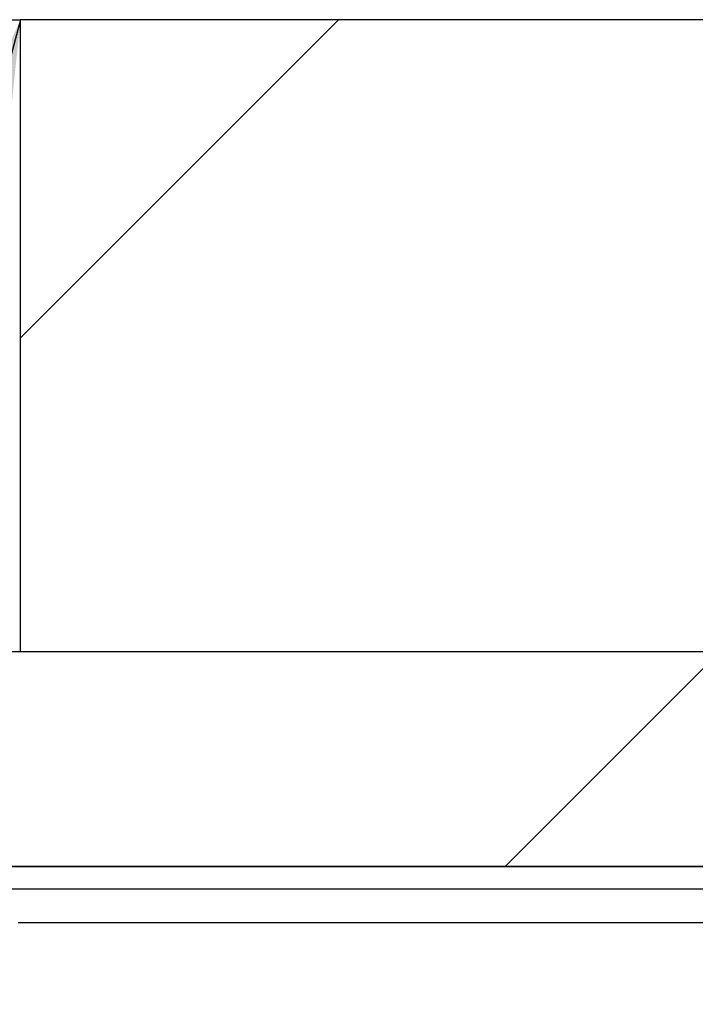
# Model space of a CAD drawing. Header units: millimetres. Extents: x 0 to 297, y 0 to 210.
# Tile 10 of 49: x 132.6 to 135.6, y 84.75 to 89.11. Entities that reach past the tile are written whole.
import ezdxf

# ---------------------------------------------------------------- set-up
doc = ezdxf.new("R2010")
doc.units = ezdxf.units.MM
doc.layers.add('图层0', color=7, linetype='Continuous', lineweight=25)
doc.dimstyles.new('SLDDIMSTYLE0', dxfattribs={"dimtxt": 0.18, "dimasz": 3.556, "dimexe": 0, "dimexo": 0.0625, "dimgap": 0, "dimtad": 0, "dimtih": 1, "dimtoh": 1, "dimdec": 0, "dimrnd": 1e-09, "dimzin": 0, "dimdsep": 46, "dimtxsty": 'Standard', "dimsah": 1, "dimcen": 0.09, "dimadec": 0, "dimazin": 0, "dimtfac": 3.556, "dimtdec": 0, "dimtofl": 0, "dimtmove": 0, "dimatfit": 3, "dimfxl": 0, "dimfrac": 2, "dimtolj": 1, "dimtzin": 0, "dimarcsym": 0})

msp = doc.modelspace()

# ---------------------------------------------------------------- hatches: boundary and pattern name
at = {"linetype": 'Continuous', "lineweight": 18}
h = msp.add_hatch(dxfattribs=at)
h.set_pattern_fill('ANSI31', style=0)
edge = h.paths.add_edge_path(flags=0)
edge.add_spline(control_points=[(145.8824, 85.3645), (145.9157, 85.3979), (145.949, 85.4313), (145.9824, 85.4646)], knot_values=[0.000001, 0.000001, 0.000001, 0.000001, 0.000284, 0.000284, 0.000284, 0.000284], weights=[1, 1, 1, 1], degree=3, periodic=0)
edge.add_line((145.9824, 85.4646), (145.9824, 86.2139))
edge.add_spline(control_points=[(145.9824, 86.2139), (145.949, 86.2473), (145.9157, 86.2806), (145.8824, 86.314)], knot_values=[0.002362, 0.002362, 0.002362, 0.002362, 0.002645, 0.002645, 0.002645, 0.002645], weights=[1, 1, 1, 1], degree=3, periodic=0)
edge.add_line((145.8824, 86.314), (128.5824, 86.314))
edge.add_spline(control_points=[(128.5824, 86.314), (128.549, 86.2806), (128.5157, 86.2473), (128.4824, 86.2139)], knot_values=[0.000001, 0.000001, 0.000001, 0.000001, 0.000284, 0.000284, 0.000284, 0.000284], weights=[1, 1, 1, 1], degree=3, periodic=0)
edge.add_line((128.4824, 86.2139), (128.4824, 85.4646))
edge.add_spline(control_points=[(128.4824, 85.4646), (128.5157, 85.4313), (128.549, 85.3979), (128.5824, 85.3645)], knot_values=[0.002362, 0.002362, 0.002362, 0.002362, 0.002645, 0.002645, 0.002645, 0.002645], weights=[1, 1, 1, 1], degree=3, periodic=0)
edge.add_line((128.5824, 85.3645), (145.8824, 85.3645))
at = {"layer": '图层0', "linetype": 'Continuous', "lineweight": 18}
h = msp.add_hatch(dxfattribs=at)
h.set_pattern_fill('ANSI31', color=256, angle=3e-322, style=0)
h.paths.add_polyline_path([(132.6066, 86.3143), (142.1069, 86.3143), (142.1069, 89.1143), (132.6066, 89.1143)], flags=0)

# ---------------------------------------------------------------- linework, layer by layer
at = {"color": 7, "linetype": 'Continuous', "lineweight": 25}
for p, q in [((132.1598, 89.1143), (132.6066, 89.1143)), ((132.6066, 86.3143), (132.6066, 89.1143)), ((142.1069, 89.1143), (132.6066, 89.1143)), ((145.8824, 86.314), (128.5824, 86.314)), ((132.6066, 86.3143), (130.1069, 86.3143)), ((142.1069, 86.3143), (132.6066, 86.3143)), ((128.5824, 85.3645), (145.8824, 85.3645)), ((128.5824, 85.3643), (145.8824, 85.3643)), ((132.5024, 85.2643), (142.2111, 85.2643)), ((142.1168, 85.1143), (132.5967, 85.1143))]:
    msp.add_line(p, q, dxfattribs=at)

# ---------------------------------------------------------------- leaders
at = {"layer": '图层0'}
msp.add_leader([(132.6067, 89.1143), (128.4796, 73.9861)], dimstyle='SLDDIMSTYLE0', dxfattribs=at)

doc.saveas('drawing.dxf')
